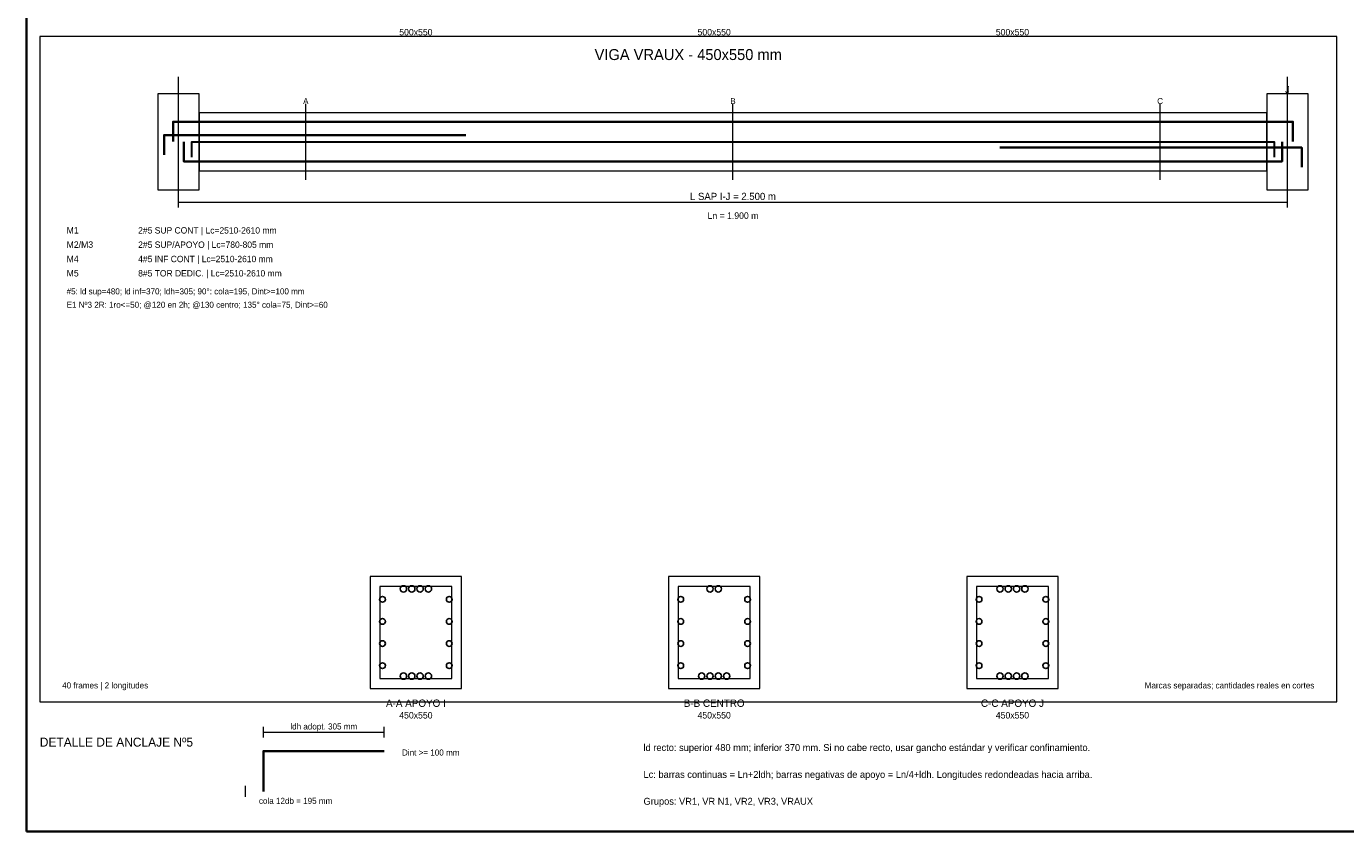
# Model space of a CAD drawing. Header units: millimetres. Extents: x 7 to 700, y 7 to 493.
# Tile 1 of 7: x 7 to 302, y 7 to 187. Entities that reach past the tile are written whole.
import ezdxf
from ezdxf.enums import TextEntityAlignment as Align

# ---------------------------------------------------------------- set-up
doc = ezdxf.new("R2010")
doc.units = ezdxf.units.MM
for name, color, linetype in [('APOYOS', 4, 'Continuous'), ('CONTORNO', 7, 'Continuous'), ('CORTE', 7, 'Continuous'), ('COTAS', 3, 'Continuous'), ('EJES', 8, 'Continuous'), ('ESTRIBOS', 7, 'Continuous'), ('GUIA', 9, 'Continuous'), ('M1_SUP_CONT', 5, 'Continuous'), ('M2_SUP_IZQ', 2, 'Continuous'), ('M3_SUP_DER', 2, 'Continuous'), ('M4_INF_CONT', 1, 'Continuous'), ('M5_TORSION', 30, 'Continuous'), ('MARCO', 7, 'Continuous'), ('TEXTO', 7, 'Continuous'), ('TITULO', 6, 'Continuous')]:
    doc.layers.add(name, color=color, linetype=linetype)

msp = doc.modelspace()

# ---------------------------------------------------------------- linework, layer by layer
at = {"layer": 'APOYOS', "color": 4, "lineweight": 18}
for points in [[(36.4, 150.47), (45.6, 150.47), (45.6, 171.87), (36.4, 171.87)], [(284.4, 150.47), (293.6, 150.47), (293.6, 171.87), (284.4, 171.87)]]:
    msp.add_lwpolyline(points, close=True, dxfattribs=at)
at = {"layer": 'CONTORNO', "color": 7, "lineweight": 18}
msp.add_lwpolyline([(45.6, 154.67), (284.4, 154.67), (284.4, 167.67), (45.6, 167.67)], close=True, dxfattribs=at)
at = {"layer": 'CORTE', "color": 7, "lineweight": 9}
for p, q in [((69.48, 152.67), (69.48, 169.67)), ((165, 152.67), (165, 169.67)), ((260.52, 152.67), (260.52, 169.67))]:
    msp.add_line(p, q, dxfattribs=at)
at = {"layer": 'CORTE', "color": 7, "lineweight": 20}
for points in [[(83.87, 39), (104.33, 39), (104.33, 64), (83.87, 64)], [(150.57, 39), (171.03, 39), (171.03, 64), (150.57, 64)], [(217.27, 39), (237.73, 39), (237.73, 64), (217.27, 64)]]:
    msp.add_lwpolyline(points, close=True, dxfattribs=at)
at = {"layer": 'COTAS', "color": 3, "lineweight": 15}
for p, q in [((41, 146.47), (41, 148.87)), ((41, 147.67), (289, 147.67)), ((289, 146.47), (289, 148.87))]:
    msp.add_line(p, q, dxfattribs=at)
at = {"layer": 'COTAS', "color": 5, "lineweight": 15}
for p, q in [((60, 28), (60, 30.4)), ((87, 28), (87, 30.4)), ((60, 29.2), (87, 29.2)), ((56, 14.8), (56, 17.2)), ((56, 14.8), (56, 17.2)), ((56, 16), (56, 16))]:
    msp.add_line(p, q, dxfattribs=at)
at = {"layer": 'EJES', "color": 8, "lineweight": 9}
for p, q in [((41, 148.67), (41, 175.67)), ((289, 148.67), (289, 175.67))]:
    msp.add_line(p, q, dxfattribs=at)
at = {"layer": 'ESTRIBOS', "color": 7, "lineweight": 18}
for points in [[(86.07, 41.2), (102.13, 41.2), (102.13, 61.8), (86.07, 61.8)], [(152.77, 41.2), (168.83, 41.2), (168.83, 61.8), (152.77, 61.8)], [(219.47, 41.2), (235.53, 41.2), (235.53, 61.8), (219.47, 61.8)]]:
    msp.add_lwpolyline(points, close=True, dxfattribs=at)
at = {"layer": 'GUIA', "color": 9, "lineweight": 9}
msp.add_lwpolyline([(10, 36), (300, 36), (300, 184.67), (10, 184.67)], close=True, dxfattribs=at)
at = {"layer": 'M1_SUP_CONT', "color": 5, "lineweight": 35}
for points in [[(39.8, 161.27), (39.8, 165.67), (290.2, 165.67), (290.2, 161.27)], [(60, 16), (60, 25), (87, 25)]]:
    msp.add_lwpolyline(points, dxfattribs=at)
at = {"layer": 'M1_SUP_CONT', "color": 5}
for centre in [(91.31, 61.24), (93.17, 61.24), (95.03, 61.24), (96.89, 61.24), (159.87, 61.24), (161.73, 61.24), (224.71, 61.24), (226.57, 61.24), (228.43, 61.24), (230.29, 61.24)]:
    msp.add_circle(centre, 0.72, dxfattribs=at)
at = {"layer": 'M2_SUP_IZQ', "color": 2, "lineweight": 35}
msp.add_lwpolyline([(37.8, 158.27), (37.8, 162.67), (105.3, 162.67)], dxfattribs=at)
at = {"layer": 'M3_SUP_DER', "color": 2, "lineweight": 35}
msp.add_lwpolyline([(224.7, 159.87), (292.2, 159.87), (292.2, 155.47)], dxfattribs=at)
at = {"layer": 'M4_INF_CONT', "color": 1, "lineweight": 35}
msp.add_lwpolyline([(42.2, 161.17), (42.2, 156.77), (287.8, 156.77), (287.8, 161.17)], dxfattribs=at)
at = {"layer": 'M4_INF_CONT', "color": 1}
for centre in [(91.31, 41.76), (93.17, 41.76), (95.03, 41.76), (96.89, 41.76), (158.01, 41.76), (159.87, 41.76), (161.73, 41.76), (163.59, 41.76), (224.71, 41.76), (226.57, 41.76), (228.43, 41.76), (230.29, 41.76)]:
    msp.add_circle(centre, 0.72, dxfattribs=at)
at = {"layer": 'M5_TORSION', "color": 30, "lineweight": 30}
msp.add_lwpolyline([(44, 157.77), (44, 161.17), (286, 161.17), (286, 157.77)], dxfattribs=at)
at = {"layer": 'M5_TORSION', "color": 30}
for centre in [(86.63, 58.91), (101.57, 58.91), (153.33, 58.91), (168.27, 58.91), (220.03, 58.91), (234.97, 58.91), (86.63, 53.97), (101.57, 53.97), (153.33, 53.97), (168.27, 53.97), (220.03, 53.97), (234.97, 53.97), (86.63, 49.03), (101.57, 49.03), (153.33, 49.03), (168.27, 49.03), (220.03, 49.03), (234.97, 49.03), (86.63, 44.09), (101.57, 44.09), (153.33, 44.09), (168.27, 44.09), (220.03, 44.09), (234.97, 44.09)]:
    msp.add_circle(centre, 0.64, dxfattribs=at)
at = {"layer": 'MARCO', "color": 7, "lineweight": 35}
msp.add_lwpolyline([(7, 7), (700, 7), (700, 493), (7, 493)], close=True, dxfattribs=at)

# ---------------------------------------------------------------- texts
at = {"layer": 'CORTE', "color": 7}
for s, p in [('A', (69.48, 170.27)), ('B', (165, 170.27)), ('C', (260.52, 170.27))]:
    msp.add_text(s, height=1.35, dxfattribs=at).set_placement(p, align=Align.MIDDLE_CENTER)
at = {"layer": 'COTAS', "color": 3}
msp.add_text('L SAP I-J = 2.500 m', height=1.6, dxfattribs=at).set_placement((165, 148.97), align=Align.MIDDLE_CENTER)
at = {"layer": 'COTAS', "color": 5}
msp.add_text('ldh adopt. 305 mm', height=1.35, dxfattribs=at).set_placement((73.5, 30.5), align=Align.MIDDLE_CENTER)
at = {"layer": 'EJES', "color": 8}
for s, p in [('I', (41, 172.87)), ('J', (289, 172.87))]:
    msp.add_text(s, height=1.6, dxfattribs=at).set_placement(p, align=Align.MIDDLE_CENTER)
at = {"layer": 'TEXTO', "color": 7}
for s, height, p in [('500x550', 1.45, (94.1, 185.67)), ('500x550', 1.45, (160.8, 185.67)), ('500x550', 1.45, (227.5, 185.67)), ('Ln = 1.900 m', 1.45, (165, 144.67)), ('A-A APOYO I', 1.65, (94.1, 35.7)), ('B-B CENTRO', 1.65, (160.8, 35.7)), ('C-C APOYO J', 1.65, (227.5, 35.7)), ('450x550', 1.45, (94.1, 33)), ('450x550', 1.45, (160.8, 33)), ('450x550', 1.45, (227.5, 33))]:
    msp.add_text(s, height=height, dxfattribs=at).set_placement(p, align=Align.MIDDLE_CENTER)
at = {"layer": 'TEXTO', "color": 5}
for s, height, p in [('M1', 1.45, (16, 140.67)), ('2#5 SUP CONT | Lc=2510-2610 mm', 1.42, (32, 140.67)), ('Dint >= 100 mm', 1.35, (91, 24)), ('cola 12db = 195 mm', 1.35, (59, 13.2))]:
    msp.add_text(s, height=height, dxfattribs=at).set_placement(p)
at = {"layer": 'TEXTO', "color": 2}
for s, height, p in [('M2/M3', 1.45, (16, 137.47)), ('2#5 SUP/APOYO | Lc=780-805 mm', 1.42, (32, 137.47))]:
    msp.add_text(s, height=height, dxfattribs=at).set_placement(p)
at = {"layer": 'TEXTO', "color": 1}
for s, height, p in [('M4', 1.45, (16, 134.27)), ('4#5 INF CONT | Lc=2510-2610 mm', 1.42, (32, 134.27))]:
    msp.add_text(s, height=height, dxfattribs=at).set_placement(p)
at = {"layer": 'TEXTO', "color": 30}
for s, height, p in [('M5', 1.45, (16, 131.07)), ('8#5 TOR DEDIC. | Lc=2510-2610 mm', 1.42, (32, 131.07))]:
    msp.add_text(s, height=height, dxfattribs=at).set_placement(p)
at = {"layer": 'TEXTO', "color": 7}
for s, height, p in [('#5: ld sup=480; ld inf=370; ldh=305; 90°: cola=195, Dint>=100 mm', 1.35, (16, 127.07)), ('E1 Nº3 2R: 1ro<=50; @120 en 2h; @130 centro; 135° cola=75, Dint>=60', 1.35, (16, 124.07)), ('40 frames | 2 longitudes', 1.35, (15, 39)), ('ld recto: superior 480 mm; inferior 370 mm. Si no cabe recto, usar gancho estándar y verificar confinamiento.', 1.55, (145, 25)), ('Lc: barras continuas = Ln+2ldh; barras negativas de apoyo = Ln/4+ldh. Longitudes redondeadas hacia arriba.', 1.55, (145, 19)), ('Grupos: VR1, VR N1, VR2, VR3, VRAUX', 1.55, (145, 13))]:
    msp.add_text(s, height=height, dxfattribs=at).set_placement(p)
at = {"layer": 'TEXTO', "color": 3}
msp.add_text('Marcas separadas; cantidades reales en cortes', height=1.35, dxfattribs=at).set_placement((295, 39), align=Align.RIGHT)
at = {"layer": 'TITULO', "color": 6}
msp.add_text('VIGA VRAUX - 450x550 mm', height=2.45, dxfattribs=at).set_placement((155, 180.67), align=Align.MIDDLE_CENTER)
msp.add_text('DETALLE DE ANCLAJE Nº5', height=2, dxfattribs=at).set_placement((10, 26))

doc.saveas('drawing.dxf')
